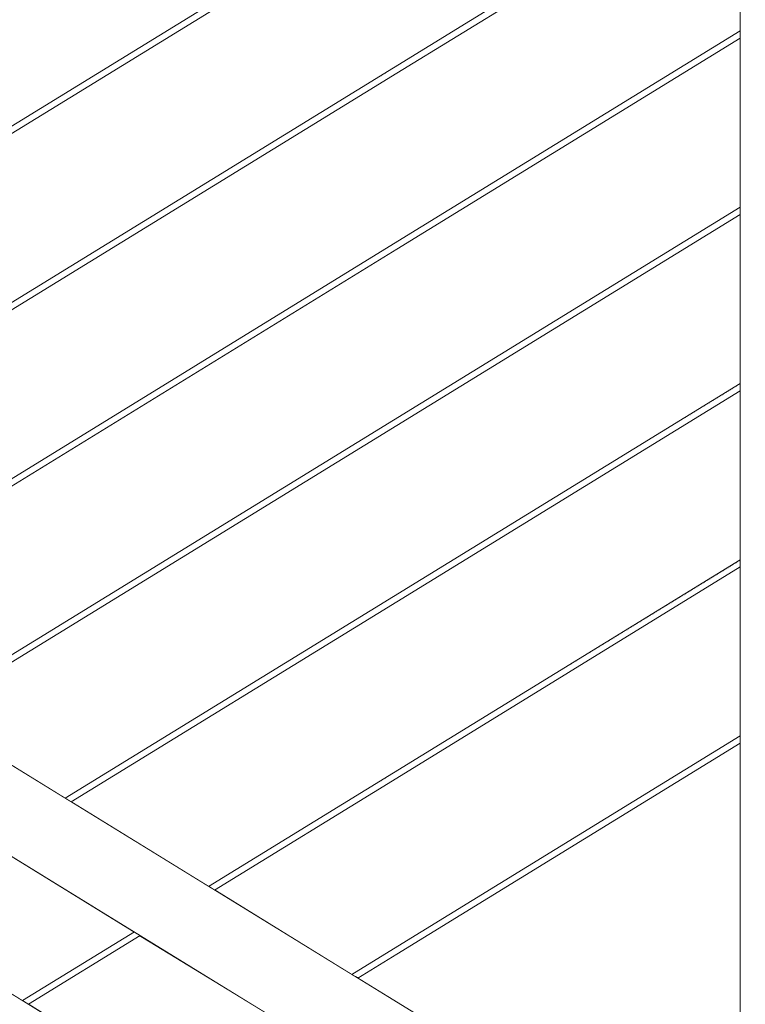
# Model space of a CAD drawing. Header units: millimetres. Extents: x -126680 to -83680, y 18016 to 39016.
# Tile 35 of 121: x -109670 to -109204, y 24573 to 25206. Entities that reach past the tile are written whole.
import ezdxf

# ---------------------------------------------------------------- set-up
doc = ezdxf.new("R2010")
doc.units = ezdxf.units.MM
doc.header["$MEASUREMENT"] = 0
doc.linetypes.add('Wipeout_Contour', pattern=[1000, 0, -1000])
doc.layers.add('Nowe_Konstrukcja - Schody', color=7, linetype='Continuous')
doc.layers.add('Nowe_Konstrukcja - Ściany zew', color=7, linetype='Continuous')
doc.layers.add('Nowe_Konstrukcja - Schody_Nr_pióra__101', color=250, linetype='Continuous', lineweight=13, true_color=0x333333)

msp = doc.modelspace()

# ---------------------------------------------------------------- wipeouts: each hides what was drawn before it
at = {"color": 254, "linetype": 'Wipeout_Contour', "lineweight": 0, "ltscale": 788261.686049}
msp.add_wipeout([(-110008.98, 25018.32), (-110008.98, 24934.02), (-110006.71, 24932.47), (-109990.07, 24943.96), (-109207.31, 25425.42), (-109207.31, 25513.72), (-109975.33, 25041.33)], dxfattribs=at).dxf.layer = 'Nowe_Konstrukcja - Ściany zew'
at = {"color": 254, "linetype": 'Wipeout_Contour', "lineweight": 0, "ltscale": 449627.756682}
msp.add_wipeout([(-109756.65, 24629.5), (-109668.34, 24575.19), (-109596.55, 24619.34), (-109684.87, 24673.66)], dxfattribs=at).dxf.layer = 'Nowe_Konstrukcja - Ściany zew'

# ---------------------------------------------------------------- next in the draw order: wipeouts: each hides what was drawn before it
at = {"color": 254, "linetype": 'Wipeout_Contour', "lineweight": 0, "ltscale": 675259.62885}
msp.add_wipeout([(-109987.89, 24940.61), (-110003.21, 24930.08), (-109975.33, 24911.02), (-109917.35, 24875.35), (-109207.31, 25312.08), (-109207.31, 25420.72)], dxfattribs=at).dxf.layer = 'Nowe_Konstrukcja - Ściany zew'
at = {"color": 254, "linetype": 'Wipeout_Contour', "lineweight": 0, "ltscale": 449218.55922}
msp.add_wipeout([(-109664.52, 24572.84), (-109576.21, 24518.52), (-109504.43, 24562.67), (-109592.74, 24616.99)], dxfattribs=at).dxf.layer = 'Nowe_Konstrukcja - Ściany zew'

# ---------------------------------------------------------------- next in the draw order: wipeouts: each hides what was drawn before it
at = {"color": 254, "linetype": 'Wipeout_Contour', "lineweight": 0, "ltscale": 449465.564561}
msp.add_wipeout([(-109207.31, 25307.39), (-109913.54, 24873.01), (-109825.22, 24818.69), (-109207.31, 25198.75)], dxfattribs=at).dxf.layer = 'Nowe_Konstrukcja - Ściany zew'

# ---------------------------------------------------------------- next in the draw order: wipeouts: each hides what was drawn before it
at = {"color": 254, "linetype": 'Wipeout_Contour', "lineweight": 0, "ltscale": 449209.914414}
msp.add_wipeout([(-109821.41, 24816.34), (-109733.09, 24762.02), (-109207.31, 25085.42), (-109207.31, 25194.05)], dxfattribs=at).dxf.layer = 'Nowe_Konstrukcja - Ściany zew'

# ---------------------------------------------------------------- next in the draw order: wipeouts: each hides what was drawn before it
at = {"color": 254, "linetype": 'Wipeout_Contour', "lineweight": 0, "ltscale": 448954.509287}
msp.add_wipeout([(-109729.28, 24759.67), (-109640.97, 24705.35), (-109207.31, 24972.08), (-109207.31, 25080.72)], dxfattribs=at).dxf.layer = 'Nowe_Konstrukcja - Ściany zew'

# ---------------------------------------------------------------- next in the draw order: wipeouts: each hides what was drawn before it
at = {"color": 254, "linetype": 'Wipeout_Contour', "lineweight": 0, "ltscale": 448699.353191}
msp.add_wipeout([(-109207.31, 24967.39), (-109637.15, 24703.01), (-109548.84, 24648.69), (-109207.31, 24858.75)], dxfattribs=at).dxf.layer = 'Nowe_Konstrukcja - Ściany zew'

# ---------------------------------------------------------------- next in the draw order: wipeouts: each hides what was drawn before it
at = {"color": 254, "linetype": 'Wipeout_Contour', "lineweight": 0, "ltscale": 448444.453837}
msp.add_wipeout([(-109545.02, 24646.34), (-109456.71, 24592.02), (-109207.31, 24745.42), (-109207.31, 24854.05)], dxfattribs=at).dxf.layer = 'Nowe_Konstrukcja - Ściany zew'

# ---------------------------------------------------------------- next in the draw order: wipeouts: each hides what was drawn before it
at = {"color": 254, "linetype": 'Wipeout_Contour', "lineweight": 0, "ltscale": 2234040.565212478}
msp.add_wipeout([(-109207.31, 24740.72), (-109452.89, 24589.67), (-109318.03, 24506.72), (-109118.98, 24506.72), (-109118.98, 24618.95), (-109148.98, 24618.95), (-109148.98, 24678.95), (-108838.98, 24678.95), (-108838.98, 24791.17), (-108868.98, 24791.17), (-108868.98, 24851.17), (-108558.98, 24851.17), (-108558.98, 24963.39), (-108588.98, 24963.39), (-108588.98, 25023.39), (-108350.65, 25023.39), (-108350.65, 25267.64), (-109157.31, 24771.48), (-109157.31, 24506.73), (-109207.31, 24506.73)], dxfattribs=at).dxf.layer = 'Nowe_Konstrukcja - Ściany zew'

# ---------------------------------------------------------------- next in the draw order: wipeouts: each hides what was drawn before it
at = {"color": 254, "linetype": 'Wipeout_Contour', "lineweight": 0, "ltscale": 448065.546458}
msp.add_wipeout([(-109207.31, 24506.73), (-109157.31, 24506.73), (-109157.31, 25558.45), (-109207.31, 25558.45)], dxfattribs=at).dxf.layer = 'Nowe_Konstrukcja - Schody'
at = {"color": 254, "linetype": 'Wipeout_Contour', "lineweight": 0, "ltscale": 449245.390087}
msp.add_wipeout([(-109721.08, 24698.17), (-109722.08, 24696.54), (-109442.08, 24524.32), (-109441.08, 24525.94)], dxfattribs=at).dxf.layer = 'Nowe_Konstrukcja - Schody'

# ---------------------------------------------------------------- next in the draw order: wipeouts: each hides what was drawn before it
at = {"color": 254, "linetype": 'Wipeout_Contour', "lineweight": 0, "ltscale": 449240.637915}
msp.add_wipeout([(-109718.24, 24702.78), (-109721.08, 24698.17), (-109441.08, 24525.94), (-109438.24, 24530.56)], dxfattribs=at).dxf.layer = 'Nowe_Konstrukcja - Schody'

# ---------------------------------------------------------------- next in the draw order: wipeouts: each hides what was drawn before it
at = {"color": 254, "linetype": 'Wipeout_Contour', "lineweight": 0, "ltscale": 449231.858027}
msp.add_wipeout([(-109713.99, 24709.69), (-109718.24, 24702.78), (-109438.24, 24530.56), (-109433.99, 24537.47)], dxfattribs=at).dxf.layer = 'Nowe_Konstrukcja - Schody'

# ---------------------------------------------------------------- next in the draw order: wipeouts: each hides what was drawn before it
at = {"color": 254, "linetype": 'Wipeout_Contour', "lineweight": 0, "ltscale": 449220.388706}
msp.add_wipeout([(-109713.99, 24709.69), (-109433.99, 24537.47), (-109428.98, 24545.62), (-109708.98, 24717.84)], dxfattribs=at).dxf.layer = 'Nowe_Konstrukcja - Schody'

# ---------------------------------------------------------------- next in the draw order: wipeouts: each hides what was drawn before it
at = {"color": 254, "linetype": 'Wipeout_Contour', "lineweight": 0, "ltscale": 449207.977045}
msp.add_wipeout([(-109428.98, 24545.62), (-109423.97, 24553.76), (-109703.97, 24725.99), (-109708.98, 24717.84)], dxfattribs=at).dxf.layer = 'Nowe_Konstrukcja - Schody'

# ---------------------------------------------------------------- next in the draw order: wipeouts: each hides what was drawn before it
at = {"color": 254, "linetype": 'Wipeout_Contour', "lineweight": 0, "ltscale": 449196.512661}
msp.add_wipeout([(-109423.97, 24553.76), (-109419.72, 24560.67), (-109699.72, 24732.9), (-109703.97, 24725.99)], dxfattribs=at).dxf.layer = 'Nowe_Konstrukcja - Schody'

# ---------------------------------------------------------------- next in the draw order: wipeouts: each hides what was drawn before it
at = {"color": 254, "linetype": 'Wipeout_Contour', "lineweight": 0, "ltscale": 449187.739808}
msp.add_wipeout([(-109419.72, 24560.67), (-109416.88, 24565.29), (-109696.88, 24737.51), (-109699.72, 24732.9)], dxfattribs=at).dxf.layer = 'Nowe_Konstrukcja - Schody'

# ---------------------------------------------------------------- next in the draw order: wipeouts: each hides what was drawn before it
at = {"color": 254, "linetype": 'Wipeout_Contour', "lineweight": 0, "ltscale": 449182.992547}
msp.add_wipeout([(-109416.88, 24565.29), (-109415.88, 24566.91), (-109695.88, 24739.13), (-109696.88, 24737.51)], dxfattribs=at).dxf.layer = 'Nowe_Konstrukcja - Schody'

# ---------------------------------------------------------------- next in the draw order: wipeouts: each hides what was drawn before it
at = {"color": 254, "linetype": 'Wipeout_Contour', "lineweight": 0, "ltscale": 449426.144427}
msp.add_wipeout([(-109667.78, 24574.84), (-109666.43, 24574.01), (-109594.65, 24618.16), (-109596, 24618.99)], dxfattribs=at).dxf.layer = 'Nowe_Konstrukcja - Schody'
at = {"color": 254, "linetype": 'Wipeout_Contour', "lineweight": 0, "ltscale": 448691.75193}
msp.add_wipeout([(-109456.15, 24591.68), (-109454.8, 24590.85), (-109428.98, 24606.73), (-109429.72, 24607.93)], dxfattribs=at).dxf.layer = 'Nowe_Konstrukcja - Schody'

# ---------------------------------------------------------------- next in the draw order: wipeouts: each hides what was drawn before it
at = {"color": 254, "linetype": 'Wipeout_Contour', "lineweight": 0, "ltscale": 449420.149752}
msp.add_wipeout([(-109594.65, 24618.16), (-109666.43, 24574.01), (-109665.08, 24573.18), (-109593.3, 24617.33)], dxfattribs=at).dxf.layer = 'Nowe_Konstrukcja - Schody'
at = {"color": 254, "linetype": 'Wipeout_Contour', "lineweight": 0, "ltscale": 448686.780389}
msp.add_wipeout([(-109454.8, 24590.85), (-109453.45, 24590.02), (-109428.24, 24605.52), (-109428.98, 24606.73)], dxfattribs=at).dxf.layer = 'Nowe_Konstrukcja - Schody'

# ---------------------------------------------------------------- next in the draw order: wipeouts: each hides what was drawn before it
at = {"color": 254, "linetype": 'Wipeout_Contour', "lineweight": 0, "ltscale": 449415.910888}
msp.add_wipeout([(-109593.3, 24617.33), (-109665.08, 24573.18), (-109664.52, 24572.84), (-109592.74, 24616.99)], dxfattribs=at).dxf.layer = 'Nowe_Konstrukcja - Schody'
at = {"color": 254, "linetype": 'Wipeout_Contour', "lineweight": 0, "ltscale": 448683.254763}
msp.add_wipeout([(-109428.24, 24605.52), (-109453.45, 24590.02), (-109452.89, 24589.67), (-109427.93, 24605.02)], dxfattribs=at).dxf.layer = 'Nowe_Konstrukcja - Schody'

# ---------------------------------------------------------------- next in the draw order: wipeouts: each hides what was drawn before it
at = {"color": 254, "linetype": 'Wipeout_Contour', "lineweight": 0, "ltscale": 449430.383276}
msp.add_wipeout([(-109668.34, 24575.19), (-109667.78, 24574.84), (-109596, 24618.99), (-109596.55, 24619.34)], dxfattribs=at).dxf.layer = 'Nowe_Konstrukcja - Schody'
at = {"color": 254, "linetype": 'Wipeout_Contour', "lineweight": 0, "ltscale": 448695.257659}
msp.add_wipeout([(-109456.71, 24592.02), (-109456.15, 24591.68), (-109429.72, 24607.93), (-109430.03, 24608.43)], dxfattribs=at).dxf.layer = 'Nowe_Konstrukcja - Schody'

# ---------------------------------------------------------------- next in the draw order: wipeouts: each hides what was drawn before it
at = {"color": 254, "linetype": 'Wipeout_Contour', "lineweight": 0, "ltscale": 448274.775801}
msp.add_wipeout([(-109429.72, 24607.93), (-109428.98, 24606.73), (-109207.31, 24743.07), (-109207.31, 24744.73)], dxfattribs=at).dxf.layer = 'Nowe_Konstrukcja - Schody'
at = {"color": 254, "linetype": 'Wipeout_Contour', "lineweight": 0, "ltscale": 449111.368811}
msp.add_wipeout([(-109709.72, 24596.63), (-109710.03, 24596.14), (-109430.03, 24423.91), (-109429.72, 24424.41)], dxfattribs=at).dxf.layer = 'Nowe_Konstrukcja - Schody'

# ---------------------------------------------------------------- next in the draw order: wipeouts: each hides what was drawn before it
at = {"color": 254, "linetype": 'Wipeout_Contour', "lineweight": 0, "ltscale": 448272.067774}
msp.add_wipeout([(-109428.98, 24606.73), (-109428.24, 24605.52), (-109207.31, 24741.41), (-109207.31, 24743.07)], dxfattribs=at).dxf.layer = 'Nowe_Konstrukcja - Schody'
at = {"color": 254, "linetype": 'Wipeout_Contour', "lineweight": 0, "ltscale": 449108.227233}
msp.add_wipeout([(-109428.98, 24425.62), (-109428.24, 24426.82), (-109708.24, 24599.04), (-109708.98, 24597.84)], dxfattribs=at).dxf.layer = 'Nowe_Konstrukcja - Schody'

# ---------------------------------------------------------------- next in the draw order: wipeouts: each hides what was drawn before it
at = {"color": 254, "linetype": 'Wipeout_Contour', "lineweight": 0, "ltscale": 448270.151447}
msp.add_wipeout([(-109428.24, 24605.52), (-109427.93, 24605.02), (-109207.31, 24740.72), (-109207.31, 24741.41)], dxfattribs=at).dxf.layer = 'Nowe_Konstrukcja - Schody'
at = {"color": 254, "linetype": 'Wipeout_Contour', "lineweight": 0, "ltscale": 449106.925988}
msp.add_wipeout([(-109428.24, 24426.82), (-109427.93, 24427.32), (-109707.93, 24599.54), (-109708.24, 24599.04)], dxfattribs=at).dxf.layer = 'Nowe_Konstrukcja - Schody'

# ---------------------------------------------------------------- next in the draw order: linework, layer by layer
at = {"layer": 'Nowe_Konstrukcja - Schody_Nr_pióra__101', "color": 250, "linetype": 'Continuous', "lineweight": 13, "true_color": 0x333333}
for p, q in [((-109668.34, 24575.19), (-109596.55, 24619.34)), ((-109664.52, 24572.84), (-109592.74, 24616.99)), ((-109427.93, 24427.32), (-109707.93, 24599.54))]:
    msp.add_line(p, q, dxfattribs=at)

# ---------------------------------------------------------------- next in the draw order: wipeouts: each hides what was drawn before it
at = {"color": 254, "linetype": 'Wipeout_Contour', "lineweight": 0, "ltscale": 448276.689208}
msp.add_wipeout([(-109430.03, 24608.43), (-109429.72, 24607.93), (-109207.31, 24744.73), (-109207.31, 24745.42)], dxfattribs=at).dxf.layer = 'Nowe_Konstrukcja - Schody'

# ---------------------------------------------------------------- next in the draw order: linework, layer by layer
at = {"layer": 'Nowe_Konstrukcja - Schody_Nr_pióra__101', "color": 250, "linetype": 'Continuous', "lineweight": 13, "true_color": 0x333333}
for p, q in [((-109456.71, 24592.02), (-109430.03, 24608.43)), ((-109452.89, 24589.67), (-109427.93, 24605.02))]:
    msp.add_line(p, q, dxfattribs=at)

# ---------------------------------------------------------------- next in the draw order: wipeouts: each hides what was drawn before it
at = {"color": 254, "linetype": 'Wipeout_Contour', "lineweight": 0, "ltscale": 448946.207035}
msp.add_wipeout([(-109429.72, 24721.26), (-109548.28, 24648.34), (-109546.93, 24647.51), (-109428.98, 24720.06)], dxfattribs=at).dxf.layer = 'Nowe_Konstrukcja - Schody'

# ---------------------------------------------------------------- next in the draw order: wipeouts: each hides what was drawn before it
at = {"color": 254, "linetype": 'Wipeout_Contour', "lineweight": 0, "ltscale": 448941.232798}
msp.add_wipeout([(-109428.98, 24720.06), (-109546.93, 24647.51), (-109545.58, 24646.68), (-109428.24, 24718.86)], dxfattribs=at).dxf.layer = 'Nowe_Konstrukcja - Schody'

# ---------------------------------------------------------------- next in the draw order: wipeouts: each hides what was drawn before it
at = {"color": 254, "linetype": 'Wipeout_Contour', "lineweight": 0, "ltscale": 448937.713217}
msp.add_wipeout([(-109545.58, 24646.68), (-109545.02, 24646.34), (-109427.93, 24718.36), (-109428.24, 24718.86)], dxfattribs=at).dxf.layer = 'Nowe_Konstrukcja - Schody'

# ---------------------------------------------------------------- next in the draw order: wipeouts: each hides what was drawn before it
at = {"color": 254, "linetype": 'Wipeout_Contour', "lineweight": 0, "ltscale": 448949.722089}
msp.add_wipeout([(-109430.03, 24721.76), (-109548.84, 24648.69), (-109548.28, 24648.34), (-109429.72, 24721.26)], dxfattribs=at).dxf.layer = 'Nowe_Konstrukcja - Schody'

# ---------------------------------------------------------------- next in the draw order: linework, layer by layer
at = {"layer": 'Nowe_Konstrukcja - Schody_Nr_pióra__101', "color": 250, "linetype": 'Continuous', "lineweight": 13, "true_color": 0x333333}
msp.add_line((-109442.08, 24524.32), (-109722.08, 24696.54), dxfattribs=at)

# ---------------------------------------------------------------- next in the draw order: wipeouts: each hides what was drawn before it
at = {"color": 254, "linetype": 'Wipeout_Contour', "lineweight": 0, "ltscale": 448374.81043}
msp.add_wipeout([(-109429.72, 24721.26), (-109428.98, 24720.06), (-109207.31, 24856.4), (-109207.31, 24858.06)], dxfattribs=at).dxf.layer = 'Nowe_Konstrukcja - Schody'

# ---------------------------------------------------------------- next in the draw order: wipeouts: each hides what was drawn before it
at = {"color": 254, "linetype": 'Wipeout_Contour', "lineweight": 0, "ltscale": 448372.097208}
msp.add_wipeout([(-109428.98, 24720.06), (-109428.24, 24718.86), (-109207.31, 24854.74), (-109207.31, 24856.4)], dxfattribs=at).dxf.layer = 'Nowe_Konstrukcja - Schody'

# ---------------------------------------------------------------- next in the draw order: wipeouts: each hides what was drawn before it
at = {"color": 254, "linetype": 'Wipeout_Contour', "lineweight": 0, "ltscale": 448370.177209}
msp.add_wipeout([(-109428.24, 24718.86), (-109427.93, 24718.36), (-109207.31, 24854.05), (-109207.31, 24854.74)], dxfattribs=at).dxf.layer = 'Nowe_Konstrukcja - Schody'

# ---------------------------------------------------------------- next in the draw order: wipeouts: each hides what was drawn before it
at = {"color": 254, "linetype": 'Wipeout_Contour', "lineweight": 0, "ltscale": 448376.727506}
msp.add_wipeout([(-109430.03, 24721.76), (-109429.72, 24721.26), (-109207.31, 24858.06), (-109207.31, 24858.75)], dxfattribs=at).dxf.layer = 'Nowe_Konstrukcja - Schody'

# ---------------------------------------------------------------- next in the draw order: wipeouts: each hides what was drawn before it
at = {"color": 254, "linetype": 'Wipeout_Contour', "lineweight": 0, "ltscale": 449200.913379}
msp.add_wipeout([(-109640.41, 24705.01), (-109639.06, 24704.18), (-109428.98, 24833.39), (-109429.72, 24834.6)], dxfattribs=at).dxf.layer = 'Nowe_Konstrukcja - Schody'

# ---------------------------------------------------------------- next in the draw order: wipeouts: each hides what was drawn before it
at = {"color": 254, "linetype": 'Wipeout_Contour', "lineweight": 0, "ltscale": 449195.936827}
msp.add_wipeout([(-109639.06, 24704.18), (-109637.71, 24703.35), (-109428.24, 24832.19), (-109428.98, 24833.39)], dxfattribs=at).dxf.layer = 'Nowe_Konstrukcja - Schody'

# ---------------------------------------------------------------- next in the draw order: wipeouts: each hides what was drawn before it
at = {"color": 254, "linetype": 'Wipeout_Contour', "lineweight": 0, "ltscale": 449192.416611}
msp.add_wipeout([(-109637.71, 24703.35), (-109637.15, 24703.01), (-109427.93, 24831.69), (-109428.24, 24832.19)], dxfattribs=at).dxf.layer = 'Nowe_Konstrukcja - Schody'

# ---------------------------------------------------------------- next in the draw order: wipeouts: each hides what was drawn before it
at = {"color": 254, "linetype": 'Wipeout_Contour', "lineweight": 0, "ltscale": 449204.431057}
msp.add_wipeout([(-109640.97, 24705.35), (-109640.41, 24705.01), (-109429.72, 24834.6), (-109430.03, 24835.1)], dxfattribs=at).dxf.layer = 'Nowe_Konstrukcja - Schody'

# ---------------------------------------------------------------- next in the draw order: linework, layer by layer
at = {"layer": 'Nowe_Konstrukcja - Schody_Nr_pióra__101', "color": 250, "linetype": 'Continuous', "lineweight": 13, "true_color": 0x333333}
for p, q in [((-109430.03, 24608.43), (-109207.31, 24745.42)), ((-109415.88, 24566.91), (-109695.88, 24739.13)), ((-109427.93, 24605.02), (-109207.31, 24740.72)), ((-109548.84, 24648.69), (-109430.03, 24721.76)), ((-109545.02, 24646.34), (-109427.93, 24718.36))]:
    msp.add_line(p, q, dxfattribs=at)

# ---------------------------------------------------------------- next in the draw order: wipeouts: each hides what was drawn before it
at = {"color": 254, "linetype": 'Wipeout_Contour', "lineweight": 0, "ltscale": 448475.280983}
msp.add_wipeout([(-109429.72, 24834.6), (-109428.98, 24833.39), (-109207.31, 24969.74), (-109207.31, 24971.4)], dxfattribs=at).dxf.layer = 'Nowe_Konstrukcja - Schody'

# ---------------------------------------------------------------- next in the draw order: wipeouts: each hides what was drawn before it
at = {"color": 254, "linetype": 'Wipeout_Contour', "lineweight": 0, "ltscale": 448472.562575}
msp.add_wipeout([(-109428.98, 24833.39), (-109428.24, 24832.19), (-109207.31, 24968.08), (-109207.31, 24969.74)], dxfattribs=at).dxf.layer = 'Nowe_Konstrukcja - Schody'

# ---------------------------------------------------------------- next in the draw order: wipeouts: each hides what was drawn before it
at = {"color": 254, "linetype": 'Wipeout_Contour', "lineweight": 0, "ltscale": 448470.638915}
msp.add_wipeout([(-109428.24, 24832.19), (-109427.93, 24831.69), (-109207.31, 24967.39), (-109207.31, 24968.08)], dxfattribs=at).dxf.layer = 'Nowe_Konstrukcja - Schody'

# ---------------------------------------------------------------- next in the draw order: wipeouts: each hides what was drawn before it
at = {"color": 254, "linetype": 'Wipeout_Contour', "lineweight": 0, "ltscale": 448477.201732}
msp.add_wipeout([(-109430.03, 24835.1), (-109429.72, 24834.6), (-109207.31, 24971.4), (-109207.31, 24972.08)], dxfattribs=at).dxf.layer = 'Nowe_Konstrukcja - Schody'

# ---------------------------------------------------------------- next in the draw order: wipeouts: each hides what was drawn before it
at = {"color": 254, "linetype": 'Wipeout_Contour', "lineweight": 0, "ltscale": 449418.042651}
msp.add_wipeout([(-109429.72, 24947.93), (-109709.72, 24775.71), (-109708.98, 24774.5), (-109428.98, 24946.73)], dxfattribs=at).dxf.layer = 'Nowe_Konstrukcja - Schody'

# ---------------------------------------------------------------- next in the draw order: wipeouts: each hides what was drawn before it
at = {"color": 254, "linetype": 'Wipeout_Contour', "lineweight": 0, "ltscale": 449414.086291}
msp.add_wipeout([(-109708.98, 24774.5), (-109708.24, 24773.3), (-109428.24, 24945.52), (-109428.98, 24946.73)], dxfattribs=at).dxf.layer = 'Nowe_Konstrukcja - Schody'

# ---------------------------------------------------------------- next in the draw order: wipeouts: each hides what was drawn before it
at = {"color": 254, "linetype": 'Wipeout_Contour', "lineweight": 0, "ltscale": 449411.288724}
msp.add_wipeout([(-109708.24, 24773.3), (-109707.93, 24772.8), (-109427.93, 24945.02), (-109428.24, 24945.52)], dxfattribs=at).dxf.layer = 'Nowe_Konstrukcja - Schody'

# ---------------------------------------------------------------- next in the draw order: wipeouts: each hides what was drawn before it
at = {"color": 254, "linetype": 'Wipeout_Contour', "lineweight": 0, "ltscale": 449420.840272}
msp.add_wipeout([(-109430.03, 24948.43), (-109710.03, 24776.21), (-109709.72, 24775.71), (-109429.72, 24947.93)], dxfattribs=at).dxf.layer = 'Nowe_Konstrukcja - Schody'

# ---------------------------------------------------------------- next in the draw order: linework, layer by layer
at = {"layer": 'Nowe_Konstrukcja - Schody_Nr_pióra__101', "color": 250, "linetype": 'Continuous', "lineweight": 13, "true_color": 0x333333}
for p, q in [((-109430.03, 24721.76), (-109207.31, 24858.75)), ((-109427.93, 24718.36), (-109207.31, 24854.05)), ((-109640.97, 24705.35), (-109430.03, 24835.1)), ((-109637.15, 24703.01), (-109427.93, 24831.69))]:
    msp.add_line(p, q, dxfattribs=at)

# ---------------------------------------------------------------- next in the draw order: wipeouts: each hides what was drawn before it
at = {"color": 254, "linetype": 'Wipeout_Contour', "lineweight": 0, "ltscale": 448576.187177}
msp.add_wipeout([(-109429.72, 24947.93), (-109428.98, 24946.73), (-109207.31, 25083.07), (-109207.31, 25084.73)], dxfattribs=at).dxf.layer = 'Nowe_Konstrukcja - Schody'

# ---------------------------------------------------------------- next in the draw order: wipeouts: each hides what was drawn before it
at = {"color": 254, "linetype": 'Wipeout_Contour', "lineweight": 0, "ltscale": 448573.463591}
msp.add_wipeout([(-109428.98, 24946.73), (-109428.24, 24945.52), (-109207.31, 25081.41), (-109207.31, 25083.07)], dxfattribs=at).dxf.layer = 'Nowe_Konstrukcja - Schody'

# ---------------------------------------------------------------- next in the draw order: wipeouts: each hides what was drawn before it
at = {"color": 254, "linetype": 'Wipeout_Contour', "lineweight": 0, "ltscale": 448571.536266}
msp.add_wipeout([(-109428.24, 24945.52), (-109427.93, 24945.02), (-109207.31, 25080.72), (-109207.31, 25081.41)], dxfattribs=at).dxf.layer = 'Nowe_Konstrukcja - Schody'

# ---------------------------------------------------------------- next in the draw order: wipeouts: each hides what was drawn before it
at = {"color": 254, "linetype": 'Wipeout_Contour', "lineweight": 0, "ltscale": 448578.111588}
msp.add_wipeout([(-109430.03, 24948.43), (-109429.72, 24947.93), (-109207.31, 25084.73), (-109207.31, 25085.42)], dxfattribs=at).dxf.layer = 'Nowe_Konstrukcja - Schody'

# ---------------------------------------------------------------- next in the draw order: wipeouts: each hides what was drawn before it
at = {"color": 254, "linetype": 'Wipeout_Contour', "lineweight": 0, "ltscale": 449518.571749}
msp.add_wipeout([(-109429.72, 25061.26), (-109709.72, 24889.04), (-109708.98, 24887.84), (-109428.98, 25060.06)], dxfattribs=at).dxf.layer = 'Nowe_Konstrukcja - Schody'

# ---------------------------------------------------------------- next in the draw order: wipeouts: each hides what was drawn before it
at = {"color": 254, "linetype": 'Wipeout_Contour', "lineweight": 0, "ltscale": 449514.611414}
msp.add_wipeout([(-109708.98, 24887.84), (-109708.24, 24886.63), (-109428.24, 25058.86), (-109428.98, 25060.06)], dxfattribs=at).dxf.layer = 'Nowe_Konstrukcja - Schody'

# ---------------------------------------------------------------- next in the draw order: wipeouts: each hides what was drawn before it
at = {"color": 254, "linetype": 'Wipeout_Contour', "lineweight": 0, "ltscale": 449511.811037}
msp.add_wipeout([(-109708.24, 24886.63), (-109707.93, 24886.13), (-109427.93, 25058.36), (-109428.24, 25058.86)], dxfattribs=at).dxf.layer = 'Nowe_Konstrukcja - Schody'

# ---------------------------------------------------------------- next in the draw order: wipeouts: each hides what was drawn before it
at = {"color": 254, "linetype": 'Wipeout_Contour', "lineweight": 0, "ltscale": 449521.37218}
msp.add_wipeout([(-109430.03, 25061.76), (-109710.03, 24889.54), (-109709.72, 24889.04), (-109429.72, 25061.26)], dxfattribs=at).dxf.layer = 'Nowe_Konstrukcja - Schody'

# ---------------------------------------------------------------- next in the draw order: linework, layer by layer
at = {"layer": 'Nowe_Konstrukcja - Schody_Nr_pióra__101', "color": 250, "linetype": 'Continuous', "lineweight": 13, "true_color": 0x333333}
for p, q in [((-109430.03, 24835.1), (-109207.31, 24972.08)), ((-109427.93, 24831.69), (-109207.31, 24967.39)), ((-109710.03, 24776.21), (-109430.03, 24948.43)), ((-109707.93, 24772.8), (-109427.93, 24945.02))]:
    msp.add_line(p, q, dxfattribs=at)

# ---------------------------------------------------------------- next in the draw order: wipeouts: each hides what was drawn before it
at = {"color": 254, "linetype": 'Wipeout_Contour', "lineweight": 0, "ltscale": 448677.528711}
msp.add_wipeout([(-109429.72, 25061.26), (-109428.98, 25060.06), (-109207.31, 25196.4), (-109207.31, 25198.06)], dxfattribs=at).dxf.layer = 'Nowe_Konstrukcja - Schody'

# ---------------------------------------------------------------- next in the draw order: wipeouts: each hides what was drawn before it
at = {"color": 254, "linetype": 'Wipeout_Contour', "lineweight": 0, "ltscale": 448674.799946}
msp.add_wipeout([(-109428.98, 25060.06), (-109428.24, 25058.86), (-109207.31, 25194.74), (-109207.31, 25196.4)], dxfattribs=at).dxf.layer = 'Nowe_Konstrukcja - Schody'

# ---------------------------------------------------------------- next in the draw order: wipeouts: each hides what was drawn before it
at = {"color": 254, "linetype": 'Wipeout_Contour', "lineweight": 0, "ltscale": 448672.868964}
msp.add_wipeout([(-109428.24, 25058.86), (-109427.93, 25058.36), (-109207.31, 25194.05), (-109207.31, 25194.74)], dxfattribs=at).dxf.layer = 'Nowe_Konstrukcja - Schody'

# ---------------------------------------------------------------- next in the draw order: wipeouts: each hides what was drawn before it
at = {"color": 254, "linetype": 'Wipeout_Contour', "lineweight": 0, "ltscale": 448679.456792}
msp.add_wipeout([(-109430.03, 25061.76), (-109429.72, 25061.26), (-109207.31, 25198.06), (-109207.31, 25198.75)], dxfattribs=at).dxf.layer = 'Nowe_Konstrukcja - Schody'

# ---------------------------------------------------------------- next in the draw order: wipeouts: each hides what was drawn before it
at = {"color": 254, "linetype": 'Wipeout_Contour', "lineweight": 0, "ltscale": 449619.535447}
msp.add_wipeout([(-109429.72, 25174.6), (-109709.72, 25002.38), (-109708.98, 25001.17), (-109428.98, 25173.39)], dxfattribs=at).dxf.layer = 'Nowe_Konstrukcja - Schody'

# ---------------------------------------------------------------- next in the draw order: wipeouts: each hides what was drawn before it
at = {"color": 254, "linetype": 'Wipeout_Contour', "lineweight": 0, "ltscale": 449615.571144}
msp.add_wipeout([(-109708.98, 25001.17), (-109708.24, 24999.97), (-109428.24, 25172.19), (-109428.98, 25173.39)], dxfattribs=at).dxf.layer = 'Nowe_Konstrukcja - Schody'

# ---------------------------------------------------------------- next in the draw order: wipeouts: each hides what was drawn before it
at = {"color": 254, "linetype": 'Wipeout_Contour', "lineweight": 0, "ltscale": 449612.767959}
msp.add_wipeout([(-109708.24, 24999.97), (-109707.93, 24999.47), (-109427.93, 25171.69), (-109428.24, 25172.19)], dxfattribs=at).dxf.layer = 'Nowe_Konstrukcja - Schody'

# ---------------------------------------------------------------- next in the draw order: wipeouts: each hides what was drawn before it
at = {"color": 254, "linetype": 'Wipeout_Contour', "lineweight": 0, "ltscale": 449622.338685}
msp.add_wipeout([(-109430.03, 25175.1), (-109710.03, 25002.87), (-109709.72, 25002.38), (-109429.72, 25174.6)], dxfattribs=at).dxf.layer = 'Nowe_Konstrukcja - Schody'

# ---------------------------------------------------------------- next in the draw order: linework, layer by layer
at = {"layer": 'Nowe_Konstrukcja - Schody_Nr_pióra__101', "color": 250, "linetype": 'Continuous', "lineweight": 13, "true_color": 0x333333}
for p, q in [((-109430.03, 24948.43), (-109207.31, 25085.42)), ((-109427.93, 24945.02), (-109207.31, 25080.72)), ((-109710.03, 24889.54), (-109430.03, 25061.76)), ((-109707.93, 24886.13), (-109427.93, 25058.36))]:
    msp.add_line(p, q, dxfattribs=at)

# ---------------------------------------------------------------- next in the draw order: wipeouts: each hides what was drawn before it
at = {"color": 254, "linetype": 'Wipeout_Contour', "lineweight": 0, "ltscale": 448779.305295}
msp.add_wipeout([(-109429.72, 25174.6), (-109428.98, 25173.39), (-109207.31, 25309.74), (-109207.31, 25311.4)], dxfattribs=at).dxf.layer = 'Nowe_Konstrukcja - Schody'

# ---------------------------------------------------------------- next in the draw order: wipeouts: each hides what was drawn before it
at = {"color": 254, "linetype": 'Wipeout_Contour', "lineweight": 0, "ltscale": 448776.571363}
msp.add_wipeout([(-109428.98, 25173.39), (-109428.24, 25172.19), (-109207.31, 25308.08), (-109207.31, 25309.74)], dxfattribs=at).dxf.layer = 'Nowe_Konstrukcja - Schody'

# ---------------------------------------------------------------- next in the draw order: wipeouts: each hides what was drawn before it
at = {"color": 254, "linetype": 'Wipeout_Contour', "lineweight": 0, "ltscale": 448774.636729}
msp.add_wipeout([(-109428.24, 25172.19), (-109427.93, 25171.69), (-109207.31, 25307.39), (-109207.31, 25308.08)], dxfattribs=at).dxf.layer = 'Nowe_Konstrukcja - Schody'

# ---------------------------------------------------------------- next in the draw order: wipeouts: each hides what was drawn before it
at = {"color": 254, "linetype": 'Wipeout_Contour', "lineweight": 0, "ltscale": 448781.237031}
msp.add_wipeout([(-109430.03, 25175.1), (-109429.72, 25174.6), (-109207.31, 25311.4), (-109207.31, 25312.08)], dxfattribs=at).dxf.layer = 'Nowe_Konstrukcja - Schody'

# ---------------------------------------------------------------- next in the draw order: linework, layer by layer
at = {"layer": 'Nowe_Konstrukcja - Schody_Nr_pióra__101', "color": 250, "linetype": 'Continuous', "lineweight": 13, "true_color": 0x333333}
msp.add_line((-109207.31, 24506.73), (-109207.31, 25558.45), dxfattribs=at)

# ---------------------------------------------------------------- next in the draw order: wipeouts: each hides what was drawn before it
at = {"color": 254, "linetype": 'Wipeout_Contour', "lineweight": 0, "ltscale": 449720.933453}
msp.add_wipeout([(-109429.72, 25287.93), (-109709.72, 25115.71), (-109708.98, 25114.5), (-109428.98, 25286.73)], dxfattribs=at).dxf.layer = 'Nowe_Konstrukcja - Schody'

# ---------------------------------------------------------------- next in the draw order: wipeouts: each hides what was drawn before it
at = {"color": 254, "linetype": 'Wipeout_Contour', "lineweight": 0, "ltscale": 449716.965187}
msp.add_wipeout([(-109708.98, 25114.5), (-109708.24, 25113.3), (-109428.24, 25285.52), (-109428.98, 25286.73)], dxfattribs=at).dxf.layer = 'Nowe_Konstrukcja - Schody'

# ---------------------------------------------------------------- next in the draw order: wipeouts: each hides what was drawn before it
at = {"color": 254, "linetype": 'Wipeout_Contour', "lineweight": 0, "ltscale": 449714.1592}
msp.add_wipeout([(-109708.24, 25113.3), (-109707.93, 25112.8), (-109427.93, 25285.02), (-109428.24, 25285.52)], dxfattribs=at).dxf.layer = 'Nowe_Konstrukcja - Schody'

# ---------------------------------------------------------------- next in the draw order: wipeouts: each hides what was drawn before it
at = {"color": 254, "linetype": 'Wipeout_Contour', "lineweight": 0, "ltscale": 449723.739493}
msp.add_wipeout([(-109430.03, 25288.43), (-109710.03, 25116.21), (-109709.72, 25115.71), (-109429.72, 25287.93)], dxfattribs=at).dxf.layer = 'Nowe_Konstrukcja - Schody'

# ---------------------------------------------------------------- next in the draw order: linework, layer by layer
at = {"layer": 'Nowe_Konstrukcja - Schody_Nr_pióra__101', "color": 250, "linetype": 'Continuous', "lineweight": 13, "true_color": 0x333333}
for p, q in [((-109430.03, 25175.1), (-109207.31, 25312.08)), ((-109427.93, 25171.69), (-109207.31, 25307.39)), ((-109710.03, 25116.21), (-109430.03, 25288.43)), ((-109707.93, 25112.8), (-109427.93, 25285.02)), ((-109430.03, 25061.76), (-109207.31, 25198.75)), ((-109427.93, 25058.36), (-109207.31, 25194.05)), ((-109710.03, 25002.87), (-109430.03, 25175.1)), ((-109707.93, 24999.47), (-109427.93, 25171.69))]:
    msp.add_line(p, q, dxfattribs=at)

doc.saveas('drawing.dxf')
